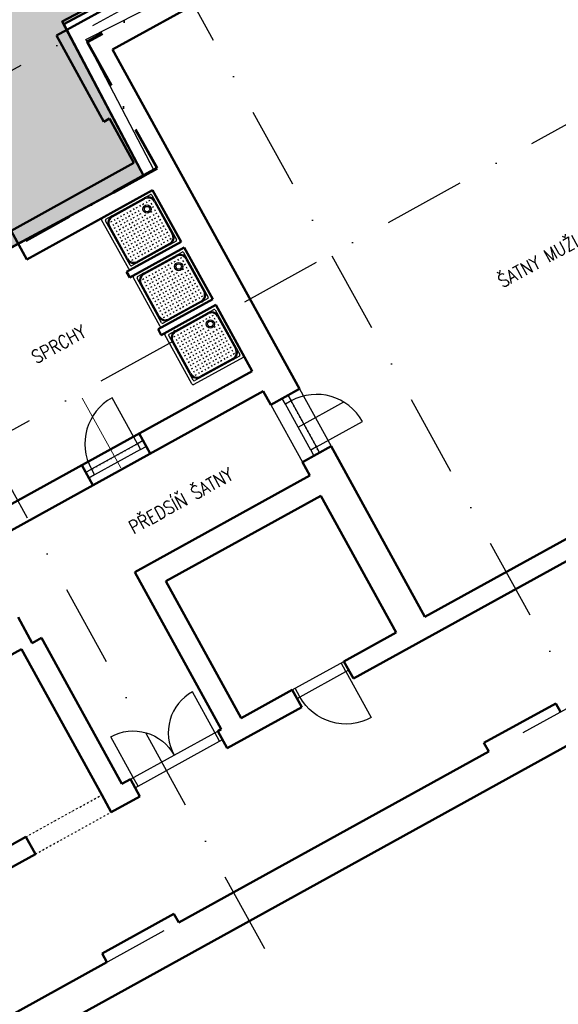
# Model space of a CAD drawing. Header units: millimetres. Extents: x 2886542 to 7567581, y -792623 to 134766.
# Tile 60 of 256: x 4107993 to 4116211, y -412852 to -397846. Entities that reach past the tile are written whole.
import ezdxf

# ---------------------------------------------------------------- set-up
doc = ezdxf.new("R2010")
doc.units = ezdxf.units.MM
for name, pattern in [('DASHDOT', [1, 0.5, -0.25, 0, -0.25]), ('DASHDOTX2', [50.8, 25.4, -12.7, 0, -12.7]), ('DIVIDE', [1.25, 0.5, -0.25, 0, -0.25, 0, -0.25]), ('DOT', [0.25, 0, -0.25])]:
    doc.linetypes.add(name, pattern=pattern)
for name, color, linetype, lineweight in [('CKDVERE_', 7, 'Continuous', 25), ('CKDVERE_OSY', 1, 'Continuous', 18), ('CKDVERE_PRAH', 7, 'Continuous', 25), ('CKDVERE_ZARUBNE_RAM', 5, 'Continuous', 25), ('CKSTENY_PODROVINOU', 7, 'Continuous', 25), ('IN_C_TLUSTA', 5, 'Continuous', 50), ('IN_NS_TLUSTA', 1, 'Continuous', 40)]:
    doc.layers.add(name, color=color, linetype=linetype, lineweight=lineweight)
doc.layers.add('CKDVERE_DORAZ', color=7, linetype='DOT', lineweight=25, plot=False)
for name, color, linetype in [('IN_BP_BOURACI PRACE', 40, 'Continuous'), ('IN_C_CERCHOVANA', 7, 'DIVIDE'), ('IN_C_OSA', 6, 'DASHDOT'), ('IN_TEXT', 7, 'Continuous'), ('IN_VYPLNE OTVORU', 151, 'Continuous'), ('KATASTR', 7, 'Continuous'), ('požárničina', 10, 'Continuous')]:
    doc.layers.add(name, color=color, linetype=linetype)
doc.styles.add('ROMAND', font='romand.shx', dxfattribs={"width": 0.85})
doc.linetypes.add('617A', pattern='A,2,-2,2,-2,2,-6,[146,stn.shx,S=0.1,R=0,X=0,Y=0],-6,2,-2,2,-2', length=30)
doc.dimstyles.new('IP 1_100', dxfattribs={"dimscale": 100, "dimtxt": 2.5, "dimasz": 2, "dimexe": 1, "dimexo": 5, "dimgap": 1, "dimtad": 1, "dimdec": 0, "dimzin": 0, "dimdsep": 46, "dimtxsty": 'ROMAND', "dimblk": 'ARCHTICK', "dimcen": 0.09, "dimdle": 1, "dimclrd": 256, "dimclre": 256, "dimclrt": 7, "dimadec": 0, "dimazin": 0, "dimtfac": 1, "dimtdec": 0, "dimtix": 1, "dimtmove": 2, "dimatfit": 3, "dimldrblk": 'OBLIQUE', "dimfxl": 0, "dimtolj": 1, "dimtzin": 0, "dimarcsym": 0})

# ---------------------------------------------------------------- blocks, each defined once
blk = doc.blocks.new('_ArchTick')
at = {"color": 0, "linetype": 'ByBlock', "const_width": 0.15}
blk.add_lwpolyline([(-0.5, -0.5), (0.5, 0.5)], dxfattribs=at)
blk = doc.blocks.new('nástrojárna')
at = {"color": 250}
for p, q in [((4186699, -609991), (4186699, -609136)), ((4186722, -609114), (4187577, -609114)), ((4186744, -609952), (4186744, -609176)), ((4186761, -609159), (4187537, -609159)), ((4186805, -609231), (4186828, -609231)), ((4186868, -609176), (4187430, -609176)), ((4186872, -609220), (4186872, -609242)), ((4186916, -609231), (4186939, -609231)), ((4186983, -609220), (4186983, -609242)), ((4187026, -609231), (4187050, -609231)), ((4187094, -609220), (4187094, -609242)), ((4187137, -609231), (4187161, -609231)), ((4187205, -609220), (4187205, -609242)), ((4187248, -609231), (4187272, -609231)), ((4187315, -609220), (4187315, -609242)), ((4187359, -609231), (4187383, -609231)), ((4187426, -609220), (4187426, -609242)), ((4187470, -609231), (4187494, -609231)), ((4187554, -609176), (4187554, -609952)), ((4187599, -609136), (4187599, -609991)), ((4186761, -609845), (4186761, -609282)), ((4186805, -609342), (4186828, -609342)), ((4186816, -609275), (4186816, -609298)), ((4186816, -609386), (4186816, -609409)), ((4186860, -609287), (4186884, -609287)), ((4186860, -609397), (4186884, -609397)), ((4186872, -609331), (4186872, -609353)), ((4186916, -609342), (4186939, -609342)), ((4186927, -609275), (4186927, -609298)), ((4186927, -609386), (4186927, -609409)), ((4186971, -609287), (4186995, -609287)), ((4186971, -609397), (4186995, -609397)), ((4186983, -609331), (4186983, -609353)), ((4187026, -609342), (4187050, -609342)), ((4187038, -609275), (4187038, -609298)), ((4187038, -609386), (4187038, -609409)), ((4187082, -609287), (4187106, -609287)), ((4187082, -609397), (4187106, -609397)), ((4187094, -609331), (4187094, -609353)), ((4187137, -609342), (4187161, -609342)), ((4187149, -609275), (4187149, -609298)), ((4187149, -609386), (4187149, -609409)), ((4187193, -609287), (4187216, -609287)), ((4187193, -609397), (4187216, -609397)), ((4187205, -609331), (4187205, -609353)), ((4187248, -609342), (4187272, -609342)), ((4187260, -609275), (4187260, -609298)), ((4187260, -609386), (4187260, -609409)), ((4187304, -609397), (4187327, -609397)), ((4187415, -609397), (4187438, -609397)), ((4187470, -609342), (4187494, -609342)), ((4187482, -609275), (4187482, -609298)), ((4187482, -609386), (4187482, -609409)), ((4187537, -609282), (4187537, -609845)), ((4186805, -609453), (4186828, -609453)), ((4186805, -609564), (4186828, -609564)), ((4186816, -609497), (4186816, -609520)), ((4186860, -609508), (4186884, -609508)), ((4186872, -609442), (4186872, -609464)), ((4186872, -609552), (4186872, -609575)), ((4186916, -609453), (4186939, -609453)), ((4186916, -609564), (4186939, -609564)), ((4186927, -609497), (4186927, -609520)), ((4186971, -609508), (4186995, -609508)), ((4186983, -609442), (4186983, -609464)), ((4186983, -609552), (4186983, -609575)), ((4187026, -609453), (4187050, -609453)), ((4187026, -609564), (4187050, -609564)), ((4187038, -609497), (4187038, -609520)), ((4187082, -609508), (4187106, -609508)), ((4187094, -609442), (4187094, -609464)), ((4187094, -609552), (4187094, -609575)), ((4187137, -609453), (4187161, -609453)), ((4187137, -609564), (4187161, -609564)), ((4187149, -609497), (4187149, -609520)), ((4187193, -609508), (4187216, -609508)), ((4187205, -609442), (4187205, -609464)), ((4187205, -609552), (4187205, -609575)), ((4187248, -609453), (4187272, -609453)), ((4187248, -609564), (4187272, -609564)), ((4187260, -609497), (4187260, -609520)), ((4187304, -609508), (4187327, -609508)), ((4187315, -609442), (4187315, -609464)), ((4187315, -609552), (4187315, -609575)), ((4187359, -609453), (4187383, -609453)), ((4187359, -609564), (4187383, -609564)), ((4187371, -609497), (4187371, -609520)), ((4187415, -609508), (4187438, -609508)), ((4187426, -609442), (4187426, -609464)), ((4187426, -609552), (4187426, -609575)), ((4187470, -609453), (4187494, -609453)), ((4187470, -609564), (4187494, -609564)), ((4187482, -609497), (4187482, -609520)), ((4186805, -609675), (4186828, -609675)), ((4186816, -609608), (4186816, -609630)), ((4186860, -609619), (4186884, -609619)), ((4186872, -609663), (4186872, -609686)), ((4186916, -609675), (4186939, -609675)), ((4186927, -609608), (4186927, -609630)), ((4186971, -609619), (4186995, -609619)), ((4186983, -609663), (4186983, -609686)), ((4187026, -609675), (4187050, -609675)), ((4187038, -609608), (4187038, -609630)), ((4187082, -609619), (4187106, -609619)), ((4187094, -609663), (4187094, -609686)), ((4187137, -609675), (4187161, -609675)), ((4187149, -609608), (4187149, -609630)), ((4187193, -609619), (4187216, -609619)), ((4187205, -609663), (4187205, -609686)), ((4187248, -609675), (4187272, -609675)), ((4187260, -609608), (4187260, -609630)), ((4187304, -609619), (4187327, -609619)), ((4187315, -609663), (4187315, -609686)), ((4187359, -609675), (4187383, -609675)), ((4187371, -609608), (4187371, -609630)), ((4187415, -609619), (4187438, -609619)), ((4187426, -609663), (4187426, -609686)), ((4187470, -609675), (4187494, -609675)), ((4187482, -609608), (4187482, -609630)), ((4186805, -609786), (4186828, -609786)), ((4186816, -609719), (4186816, -609741)), ((4186816, -609830), (4186816, -609852)), ((4186860, -609730), (4186884, -609730)), ((4186860, -609841), (4186884, -609841)), ((4186872, -609774), (4186872, -609797)), ((4186916, -609786), (4186939, -609786)), ((4186927, -609719), (4186927, -609741)), ((4186927, -609830), (4186927, -609852)), ((4186971, -609730), (4186995, -609730)), ((4186971, -609841), (4186995, -609841)), ((4186983, -609774), (4186983, -609797)), ((4187026, -609786), (4187050, -609786)), ((4187038, -609719), (4187038, -609741)), ((4187038, -609830), (4187038, -609852)), ((4187082, -609730), (4187106, -609730)), ((4187082, -609841), (4187106, -609841)), ((4187094, -609774), (4187094, -609797)), ((4187137, -609786), (4187161, -609786)), ((4187149, -609719), (4187149, -609741)), ((4187149, -609830), (4187149, -609852)), ((4187193, -609730), (4187216, -609730)), ((4187193, -609841), (4187216, -609841)), ((4187205, -609774), (4187205, -609797)), ((4187248, -609786), (4187272, -609786)), ((4187260, -609719), (4187260, -609741)), ((4187260, -609830), (4187260, -609852)), ((4187304, -609730), (4187327, -609730)), ((4187304, -609841), (4187327, -609841)), ((4187315, -609774), (4187315, -609797)), ((4187359, -609786), (4187383, -609786)), ((4187371, -609719), (4187371, -609741)), ((4187371, -609830), (4187371, -609852)), ((4187415, -609730), (4187438, -609730)), ((4187415, -609841), (4187438, -609841)), ((4187426, -609774), (4187426, -609797)), ((4187470, -609786), (4187494, -609786)), ((4187482, -609719), (4187482, -609741)), ((4187482, -609830), (4187482, -609852)), ((4187577, -610014), (4186722, -610014)), ((4187537, -609969), (4186761, -609969)), ((4186805, -609896), (4186828, -609896)), ((4187430, -609952), (4186868, -609952)), ((4186872, -609885), (4186872, -609908)), ((4186916, -609896), (4186939, -609896)), ((4186983, -609885), (4186983, -609908)), ((4187026, -609896), (4187050, -609896)), ((4187094, -609885), (4187094, -609908)), ((4187137, -609896), (4187161, -609896)), ((4187205, -609885), (4187205, -609908)), ((4187248, -609896), (4187272, -609896)), ((4187315, -609885), (4187315, -609908)), ((4187359, -609896), (4187383, -609896)), ((4187426, -609885), (4187426, -609908)), ((4187470, -609896), (4187494, -609896)), ((4186699, -610991), (4186699, -610136)), ((4186722, -610114), (4187577, -610114)), ((4186761, -610159), (4187537, -610159)), ((4187599, -610136), (4187599, -610991)), ((4186744, -610952), (4186744, -610176)), ((4186761, -610845), (4186761, -610282)), ((4186805, -610231), (4186828, -610231)), ((4186816, -610275), (4186816, -610298)), ((4186860, -610287), (4186884, -610287)), ((4186868, -610176), (4187430, -610176)), ((4186872, -610220), (4186872, -610242)), ((4186916, -610231), (4186939, -610231)), ((4186927, -610275), (4186927, -610298)), ((4186971, -610287), (4186995, -610287)), ((4186983, -610220), (4186983, -610242)), ((4187026, -610231), (4187050, -610231)), ((4187038, -610275), (4187038, -610298)), ((4187082, -610287), (4187106, -610287)), ((4187094, -610220), (4187094, -610242)), ((4187137, -610231), (4187161, -610231)), ((4187149, -610275), (4187149, -610298)), ((4187193, -610287), (4187216, -610287)), ((4187205, -610220), (4187205, -610242)), ((4187248, -610231), (4187272, -610231)), ((4187260, -610275), (4187260, -610298)), ((4187315, -610220), (4187315, -610242)), ((4187359, -610231), (4187383, -610231)), ((4187426, -610220), (4187426, -610242)), ((4187470, -610231), (4187494, -610231)), ((4187482, -610275), (4187482, -610298)), ((4187537, -610282), (4187537, -610845)), ((4187554, -610176), (4187554, -610952)), ((4186805, -610342), (4186828, -610342)), ((4186805, -610453), (4186828, -610453)), ((4186816, -610386), (4186816, -610409)), ((4186860, -610397), (4186884, -610397)), ((4186872, -610331), (4186872, -610353)), ((4186872, -610442), (4186872, -610464)), ((4186916, -610342), (4186939, -610342)), ((4186916, -610453), (4186939, -610453)), ((4186927, -610386), (4186927, -610409)), ((4186971, -610397), (4186995, -610397)), ((4186983, -610331), (4186983, -610353)), ((4186983, -610442), (4186983, -610464)), ((4187026, -610342), (4187050, -610342)), ((4187026, -610453), (4187050, -610453)), ((4187038, -610386), (4187038, -610409)), ((4187082, -610397), (4187106, -610397)), ((4187094, -610331), (4187094, -610353)), ((4187094, -610442), (4187094, -610464)), ((4187137, -610342), (4187161, -610342)), ((4187137, -610453), (4187161, -610453)), ((4187149, -610386), (4187149, -610409)), ((4187193, -610397), (4187216, -610397)), ((4187205, -610331), (4187205, -610353)), ((4187205, -610442), (4187205, -610464)), ((4187248, -610342), (4187272, -610342)), ((4187248, -610453), (4187272, -610453)), ((4187260, -610386), (4187260, -610409)), ((4187304, -610397), (4187327, -610397)), ((4187315, -610442), (4187315, -610464)), ((4187359, -610453), (4187383, -610453)), ((4187415, -610397), (4187438, -610397)), ((4187426, -610442), (4187426, -610464)), ((4187470, -610342), (4187494, -610342)), ((4187470, -610453), (4187494, -610453)), ((4187482, -610386), (4187482, -610409)), ((4186805, -610564), (4186828, -610564)), ((4186816, -610497), (4186816, -610520)), ((4186816, -610608), (4186816, -610630)), ((4186860, -610508), (4186884, -610508)), ((4186872, -610552), (4186872, -610575)), ((4186916, -610564), (4186939, -610564)), ((4186927, -610497), (4186927, -610520)), ((4186927, -610608), (4186927, -610630)), ((4186971, -610508), (4186995, -610508)), ((4186983, -610552), (4186983, -610575)), ((4187026, -610564), (4187050, -610564)), ((4187038, -610497), (4187038, -610520)), ((4187038, -610608), (4187038, -610630)), ((4187082, -610508), (4187106, -610508)), ((4187094, -610552), (4187094, -610575)), ((4187137, -610564), (4187161, -610564)), ((4187149, -610497), (4187149, -610520)), ((4187149, -610608), (4187149, -610630)), ((4187193, -610508), (4187216, -610508)), ((4187205, -610552), (4187205, -610575)), ((4187248, -610564), (4187272, -610564)), ((4187260, -610497), (4187260, -610520)), ((4187260, -610608), (4187260, -610630)), ((4187304, -610508), (4187327, -610508)), ((4187315, -610552), (4187315, -610575)), ((4187359, -610564), (4187383, -610564)), ((4187371, -610497), (4187371, -610520)), ((4187371, -610608), (4187371, -610630)), ((4187415, -610508), (4187438, -610508)), ((4187426, -610552), (4187426, -610575)), ((4187470, -610564), (4187494, -610564)), ((4187482, -610497), (4187482, -610520)), ((4187482, -610608), (4187482, -610630)), ((4186805, -610675), (4186828, -610675)), ((4186816, -610719), (4186816, -610741)), ((4186860, -610619), (4186884, -610619)), ((4186860, -610730), (4186884, -610730)), ((4186872, -610663), (4186872, -610686)), ((4186916, -610675), (4186939, -610675)), ((4186927, -610719), (4186927, -610741)), ((4186971, -610619), (4186995, -610619)), ((4186971, -610730), (4186995, -610730)), ((4186983, -610663), (4186983, -610686)), ((4187026, -610675), (4187050, -610675)), ((4187038, -610719), (4187038, -610741)), ((4187082, -610619), (4187106, -610619)), ((4187082, -610730), (4187106, -610730)), ((4187094, -610663), (4187094, -610686)), ((4187137, -610675), (4187161, -610675)), ((4187149, -610719), (4187149, -610741)), ((4187193, -610619), (4187216, -610619)), ((4187193, -610730), (4187216, -610730)), ((4187205, -610663), (4187205, -610686)), ((4187248, -610675), (4187272, -610675)), ((4187260, -610719), (4187260, -610741)), ((4187304, -610619), (4187327, -610619)), ((4187304, -610730), (4187327, -610730)), ((4187315, -610663), (4187315, -610686)), ((4187359, -610675), (4187383, -610675)), ((4187371, -610719), (4187371, -610741)), ((4187415, -610619), (4187438, -610619)), ((4187415, -610730), (4187438, -610730)), ((4187426, -610663), (4187426, -610686)), ((4187470, -610675), (4187494, -610675)), ((4187482, -610719), (4187482, -610741)), ((4186805, -610786), (4186828, -610786)), ((4186805, -610896), (4186828, -610896)), ((4186816, -610830), (4186816, -610852)), ((4186860, -610841), (4186884, -610841)), ((4186872, -610774), (4186872, -610797)), ((4186872, -610885), (4186872, -610908)), ((4186916, -610786), (4186939, -610786)), ((4186916, -610896), (4186939, -610896)), ((4186927, -610830), (4186927, -610852)), ((4186971, -610841), (4186995, -610841)), ((4186983, -610774), (4186983, -610797)), ((4186983, -610885), (4186983, -610908)), ((4187026, -610786), (4187050, -610786)), ((4187026, -610896), (4187050, -610896)), ((4187038, -610830), (4187038, -610852)), ((4187082, -610841), (4187106, -610841)), ((4187094, -610774), (4187094, -610797)), ((4187094, -610885), (4187094, -610908)), ((4187137, -610786), (4187161, -610786)), ((4187137, -610896), (4187161, -610896)), ((4187149, -610830), (4187149, -610852)), ((4187193, -610841), (4187216, -610841)), ((4187205, -610774), (4187205, -610797)), ((4187205, -610885), (4187205, -610908)), ((4187248, -610786), (4187272, -610786)), ((4187248, -610896), (4187272, -610896)), ((4187260, -610830), (4187260, -610852)), ((4187304, -610841), (4187327, -610841)), ((4187315, -610774), (4187315, -610797)), ((4187315, -610885), (4187315, -610908)), ((4187359, -610786), (4187383, -610786)), ((4187359, -610896), (4187383, -610896)), ((4187371, -610830), (4187371, -610852)), ((4187415, -610841), (4187438, -610841)), ((4187426, -610774), (4187426, -610797)), ((4187426, -610885), (4187426, -610908)), ((4187470, -610786), (4187494, -610786)), ((4187470, -610896), (4187494, -610896)), ((4187482, -610830), (4187482, -610852)), ((4187577, -611014), (4186722, -611014)), ((4187537, -610969), (4186761, -610969)), ((4187430, -610952), (4186868, -610952)), ((4186699, -611991), (4186699, -611136)), ((4186722, -611114), (4187577, -611114)), ((4186744, -611952), (4186744, -611176)), ((4186761, -611159), (4187537, -611159)), ((4186868, -611176), (4187430, -611176)), ((4187554, -611176), (4187554, -611952)), ((4187599, -611136), (4187599, -611991)), ((4186761, -611845), (4186761, -611282)), ((4186805, -611231), (4186828, -611231)), ((4186805, -611342), (4186828, -611342)), ((4186816, -611275), (4186816, -611298)), ((4186860, -611287), (4186884, -611287)), ((4186872, -611220), (4186872, -611242)), ((4186872, -611331), (4186872, -611353)), ((4186916, -611231), (4186939, -611231)), ((4186916, -611342), (4186939, -611342)), ((4186927, -611275), (4186927, -611298)), ((4186971, -611287), (4186995, -611287)), ((4186983, -611220), (4186983, -611242)), ((4186983, -611331), (4186983, -611353)), ((4187026, -611231), (4187050, -611231)), ((4187026, -611342), (4187050, -611342)), ((4187038, -611275), (4187038, -611298)), ((4187082, -611287), (4187106, -611287)), ((4187094, -611220), (4187094, -611242)), ((4187094, -611331), (4187094, -611353)), ((4187137, -611231), (4187161, -611231)), ((4187137, -611342), (4187161, -611342)), ((4187149, -611275), (4187149, -611298)), ((4187193, -611287), (4187216, -611287)), ((4187205, -611220), (4187205, -611242)), ((4187205, -611331), (4187205, -611353)), ((4187248, -611231), (4187272, -611231)), ((4187248, -611342), (4187272, -611342)), ((4187260, -611275), (4187260, -611298)), ((4187315, -611220), (4187315, -611242)), ((4187359, -611231), (4187383, -611231)), ((4187426, -611220), (4187426, -611242)), ((4187470, -611231), (4187494, -611231)), ((4187470, -611342), (4187494, -611342)), ((4187482, -611275), (4187482, -611298)), ((4187537, -611282), (4187537, -611845)), ((4186805, -611453), (4186828, -611453)), ((4186816, -611386), (4186816, -611409)), ((4186816, -611497), (4186816, -611520)), ((4186860, -611397), (4186884, -611397)), ((4186860, -611508), (4186884, -611508)), ((4186872, -611442), (4186872, -611464)), ((4186916, -611453), (4186939, -611453)), ((4186927, -611386), (4186927, -611409)), ((4186927, -611497), (4186927, -611520)), ((4186971, -611397), (4186995, -611397)), ((4186971, -611508), (4186995, -611508)), ((4186983, -611442), (4186983, -611464)), ((4187026, -611453), (4187050, -611453)), ((4187038, -611386), (4187038, -611409)), ((4187038, -611497), (4187038, -611520)), ((4187082, -611397), (4187106, -611397)), ((4187082, -611508), (4187106, -611508)), ((4187094, -611442), (4187094, -611464)), ((4187137, -611453), (4187161, -611453)), ((4187149, -611386), (4187149, -611409)), ((4187149, -611497), (4187149, -611520)), ((4187193, -611397), (4187216, -611397)), ((4187193, -611508), (4187216, -611508)), ((4187205, -611442), (4187205, -611464)), ((4187248, -611453), (4187272, -611453)), ((4187260, -611386), (4187260, -611409)), ((4187260, -611497), (4187260, -611520)), ((4187304, -611397), (4187327, -611397)), ((4187304, -611508), (4187327, -611508)), ((4187315, -611442), (4187315, -611464)), ((4187359, -611453), (4187383, -611453)), ((4187371, -611497), (4187371, -611520)), ((4187415, -611397), (4187438, -611397)), ((4187415, -611508), (4187438, -611508)), ((4187426, -611442), (4187426, -611464)), ((4187470, -611453), (4187494, -611453)), ((4187482, -611386), (4187482, -611409)), ((4187482, -611497), (4187482, -611520)), ((4186805, -611564), (4186828, -611564)), ((4186816, -611608), (4186816, -611630)), ((4186860, -611619), (4186884, -611619)), ((4186872, -611552), (4186872, -611575)), ((4186872, -611663), (4186872, -611686)), ((4186916, -611564), (4186939, -611564)), ((4186927, -611608), (4186927, -611630)), ((4186971, -611619), (4186995, -611619)), ((4186983, -611552), (4186983, -611575)), ((4186983, -611663), (4186983, -611686)), ((4187026, -611564), (4187050, -611564)), ((4187038, -611608), (4187038, -611630)), ((4187082, -611619), (4187106, -611619)), ((4187094, -611552), (4187094, -611575)), ((4187094, -611663), (4187094, -611686)), ((4187137, -611564), (4187161, -611564)), ((4187149, -611608), (4187149, -611630)), ((4187193, -611619), (4187216, -611619)), ((4187205, -611552), (4187205, -611575)), ((4187205, -611663), (4187205, -611686)), ((4187248, -611564), (4187272, -611564)), ((4187260, -611608), (4187260, -611630)), ((4187304, -611619), (4187327, -611619)), ((4187315, -611552), (4187315, -611575)), ((4187315, -611663), (4187315, -611686)), ((4187359, -611564), (4187383, -611564)), ((4187371, -611608), (4187371, -611630)), ((4187415, -611619), (4187438, -611619)), ((4187426, -611552), (4187426, -611575)), ((4187426, -611663), (4187426, -611686)), ((4187470, -611564), (4187494, -611564)), ((4187482, -611608), (4187482, -611630)), ((4186805, -611675), (4186828, -611675)), ((4186805, -611786), (4186828, -611786)), ((4186816, -611719), (4186816, -611741)), ((4186860, -611730), (4186884, -611730)), ((4186872, -611774), (4186872, -611797)), ((4186916, -611675), (4186939, -611675)), ((4186916, -611786), (4186939, -611786)), ((4186927, -611719), (4186927, -611741)), ((4186971, -611730), (4186995, -611730)), ((4186983, -611774), (4186983, -611797)), ((4187026, -611675), (4187050, -611675)), ((4187026, -611786), (4187050, -611786)), ((4187038, -611719), (4187038, -611741)), ((4187082, -611730), (4187106, -611730)), ((4187094, -611774), (4187094, -611797)), ((4187137, -611675), (4187161, -611675)), ((4187137, -611786), (4187161, -611786)), ((4187149, -611719), (4187149, -611741)), ((4187193, -611730), (4187216, -611730)), ((4187205, -611774), (4187205, -611797)), ((4187248, -611675), (4187272, -611675)), ((4187248, -611786), (4187272, -611786)), ((4187260, -611719), (4187260, -611741)), ((4187304, -611730), (4187327, -611730)), ((4187315, -611774), (4187315, -611797)), ((4187359, -611675), (4187383, -611675)), ((4187359, -611786), (4187383, -611786)), ((4187371, -611719), (4187371, -611741)), ((4187415, -611730), (4187438, -611730)), ((4187426, -611774), (4187426, -611797)), ((4187470, -611675), (4187494, -611675)), ((4187470, -611786), (4187494, -611786)), ((4187482, -611719), (4187482, -611741)), ((4186805, -611896), (4186828, -611896)), ((4186816, -611830), (4186816, -611852)), ((4186860, -611841), (4186884, -611841)), ((4187430, -611952), (4186868, -611952)), ((4186872, -611885), (4186872, -611908)), ((4186916, -611896), (4186939, -611896)), ((4186927, -611830), (4186927, -611852)), ((4186971, -611841), (4186995, -611841)), ((4186983, -611885), (4186983, -611908)), ((4187026, -611896), (4187050, -611896)), ((4187038, -611830), (4187038, -611852)), ((4187082, -611841), (4187106, -611841)), ((4187094, -611885), (4187094, -611908)), ((4187137, -611896), (4187161, -611896)), ((4187149, -611830), (4187149, -611852)), ((4187193, -611841), (4187216, -611841)), ((4187205, -611885), (4187205, -611908)), ((4187248, -611896), (4187272, -611896)), ((4187260, -611830), (4187260, -611852)), ((4187304, -611841), (4187327, -611841)), ((4187315, -611885), (4187315, -611908)), ((4187359, -611896), (4187383, -611896)), ((4187371, -611830), (4187371, -611852)), ((4187415, -611841), (4187438, -611841)), ((4187426, -611885), (4187426, -611908)), ((4187470, -611896), (4187494, -611896)), ((4187482, -611830), (4187482, -611852)), ((4187577, -612014), (4186722, -612014)), ((4187537, -611969), (4186761, -611969))]:
    blk.add_line(p, q, dxfattribs=at)
for centre, radius in [((4187385, -609327), 63), ((4187385, -609327), 41.2), ((4187385, -610327), 63), ((4187385, -610327), 41.2), ((4187385, -611327), 63), ((4187385, -611327), 41.2)]:
    blk.add_circle(centre, radius, dxfattribs=at)
for centre, radius, start, end in [((4186722, -609136), 22.5, 90, 180), ((4186868, -609282), 124, 90, 180), ((4186761, -609176), 16.9, 90, 180), ((4186868, -609282), 107, 90, 180), ((4187430, -609282), 124, 0, 90), ((4187430, -609282), 107, 0, 90), ((4187537, -609176), 16.9, 0, 90), ((4187577, -609136), 22.5, 0, 90), ((4186868, -609845), 124, 180, 270), ((4186868, -609845), 107, 180, 270), ((4187430, -609845), 124, 270, 0), ((4187430, -609845), 107, 270, 0), ((4186722, -609991), 22.5, 180, 270), ((4186761, -609952), 16.9, 180, 270), ((4187537, -609952), 16.9, 270, 0), ((4187577, -609991), 22.5, 270, 0), ((4186722, -610136), 22.5, 90, 180), ((4186868, -610282), 124, 90, 180), ((4186761, -610176), 16.9, 90, 180), ((4187430, -610282), 124, 0, 90), ((4187537, -610176), 16.9, 0, 90), ((4187577, -610136), 22.5, 0, 90), ((4186868, -610282), 107, 90, 180), ((4187430, -610282), 107, 0, 90), ((4186868, -610845), 124, 180, 270), ((4186868, -610845), 107, 180, 270), ((4187430, -610845), 124, 270, 0), ((4187430, -610845), 107, 270, 0), ((4186722, -610991), 22.5, 180, 270), ((4186761, -610952), 16.9, 180, 270), ((4187537, -610952), 16.9, 270, 0), ((4187577, -610991), 22.5, 270, 0), ((4186722, -611136), 22.5, 90, 180), ((4186868, -611282), 124, 90, 180), ((4186761, -611176), 16.9, 90, 180), ((4186868, -611282), 107, 90, 180), ((4187430, -611282), 124, 0, 90), ((4187430, -611282), 107, 0, 90), ((4187537, -611176), 16.9, 0, 90), ((4187577, -611136), 22.5, 0, 90), ((4186868, -611845), 124, 180, 270), ((4186761, -611952), 16.9, 180, 270), ((4186868, -611845), 107, 180, 270), ((4187430, -611845), 124, 270, 0), ((4187430, -611845), 107, 270, 0), ((4187537, -611952), 16.9, 270, 0), ((4186722, -611991), 22.5, 180, 270), ((4187577, -611991), 22.5, 270, 0)]:
    blk.add_arc(centre, radius, start, end, dxfattribs=at)
at = {"layer": 'CKDVERE_', "color": 250, "ltscale": 250}
for p, q in [((4185529, -612389), (4185529, -611589)), ((4187799, -613349), (4188599, -613349)), ((4187899, -613749), (4188699, -613749))]:
    blk.add_line(p, q, dxfattribs=at)
for centre, start, end in [((4185529, -612389), 90, 180), ((4187899, -613749), 0, 90)]:
    blk.add_arc(centre, 800, start, end, dxfattribs=at)
at = {"layer": 'CKDVERE_DORAZ', "color": 250, "ltscale": 250}
for p, q in [((4185629, -612389), (4184629, -612389)), ((4187899, -613849), (4187899, -612849))]:
    blk.add_line(p, q, dxfattribs=at)
at = {"layer": 'CKDVERE_OSY', "color": 250, "ltscale": 250}
blk.add_line((4185129, -611373), (4185129, -612589), dxfattribs=at)
at = {"layer": 'CKDVERE_PRAH', "color": 250, "ltscale": 250}
for p, q in [((4185529, -612389), (4184729, -612389)), ((4185529, -612489), (4184729, -612489)), ((4187799, -613749), (4187799, -612949)), ((4187899, -613749), (4187899, -612949))]:
    blk.add_line(p, q, dxfattribs=at)
at = {"layer": 'CKDVERE_ZARUBNE_RAM', "color": 250, "ltscale": 250}
for p, q in [((4184629, -612389), (4184729, -612389)), ((4184629, -612489), (4184629, -612389)), ((4184729, -612389), (4184729, -612489)), ((4185629, -612389), (4185529, -612389)), ((4185529, -612389), (4185529, -612489)), ((4185629, -612489), (4185629, -612389)), ((4184729, -612489), (4184629, -612489)), ((4185529, -612489), (4185629, -612489)), ((4187799, -612949), (4187799, -612849)), ((4187799, -612849), (4187899, -612849)), ((4187899, -612849), (4187899, -612949)), ((4187899, -612949), (4187799, -612949)), ((4187899, -613749), (4187799, -613749)), ((4187799, -613749), (4187799, -613849)), ((4187899, -613849), (4187899, -613749)), ((4187799, -613849), (4187899, -613849))]:
    blk.add_line(p, q, dxfattribs=at)
at = {"layer": 'CKSTENY_PODROVINOU', "color": 250, "ltscale": 250}
for p, q in [((4185629, -612264), (4184629, -612264)), ((4185629, -612614), (4184629, -612614)), ((4187599, -612849), (4187599, -613849)), ((4188099, -612849), (4188099, -613849))]:
    blk.add_line(p, q, dxfattribs=at)
at = {"layer": 'IN_C_CERCHOVANA', "color": 250, "ltscale": 50}
for p, q in [((4181149, -616814), (4182469, -616814)), ((4181149, -617114), (4182469, -617114))]:
    blk.add_line(p, q, dxfattribs=at)
at = {"layer": 'IN_C_OSA', "color": 250, "ltscale": 2500}
for p, q in [((4183514, -620070), (4183514, -594801)), ((4189514, -620070), (4189514, -594801)), ((4135508, -606479), (4196081, -606479)), ((4135508, -611284), (4196081, -611284)), ((4163557, -619084), (4196081, -619084))]:
    blk.add_line(p, q, dxfattribs=at)
at = {"layer": 'IN_C_TLUSTA', "color": 250}
for p, q in [((4187449, -607844), (4187449, -606344)), ((4187449, -606344), (4188799, -606344)), ((4188099, -609114), (4188099, -606944)), ((4188099, -606944), (4190899, -606944)), ((4187449, -607844), (4187549, -607844)), ((4187549, -608614), (4187549, -607844)), ((4185409, -608614), (4185409, -609114)), ((4185409, -608614), (4187549, -608614)), ((4185409, -609114), (4187599, -609114)), ((4187599, -609114), (4187599, -610014)), ((4188099, -609114), (4188099, -612849)), ((4187599, -610014), (4186649, -610014)), ((4186649, -610014), (4186649, -610114)), ((4186649, -610114), (4187599, -610114)), ((4187599, -610114), (4187599, -611014)), ((4187599, -611014), (4186649, -611014)), ((4186649, -611014), (4186649, -611114)), ((4186649, -611114), (4187599, -611114)), ((4187599, -611114), (4187599, -612264)), ((4182659, -612264), (4187599, -612264)), ((4182659, -612614), (4187599, -612614)), ((4187599, -612614), (4187599, -612849)), ((4182659, -613824), (4182659, -614274)), ((4187599, -613849), (4187599, -614084)), ((4188099, -613849), (4188099, -616814)), ((4184549, -614084), (4187599, -614084)), ((4184549, -614084), (4184549, -616814)), ((4176034, -614274), (4182469, -614274)), ((4182469, -614274), (4182469, -616814)), ((4182659, -614274), (4182819, -614274)), ((4182819, -614274), (4182819, -616814)), ((4184899, -614434), (4187599, -614434)), ((4184899, -614434), (4184899, -616814)), ((4187599, -614434), (4187599, -616814)), ((4176034, -616814), (4181149, -616814)), ((4181149, -617114), (4181149, -616814)), ((4182469, -617114), (4182469, -616814)), ((4182969, -616814), (4182819, -616814)), ((4182969, -617114), (4182969, -616814)), ((4184489, -617114), (4184489, -616814)), ((4184489, -616814), (4184549, -616814)), ((4184899, -616814), (4185789, -616814)), ((4185789, -617114), (4185789, -616814)), ((4186689, -617114), (4186689, -616814)), ((4186689, -616814), (4187599, -616814)), ((4188099, -616814), (4195099, -616814)), ((4181149, -617114), (4166529, -617114)), ((4182969, -617114), (4182469, -617114)), ((4184489, -617114), (4185789, -617114)), ((4186689, -617114), (4195789, -617114)), ((4181309, -618934), (4182559, -618934)), ((4181309, -618934), (4181309, -619084)), ((4182559, -618934), (4182559, -619084)), ((4187959, -618934), (4189209, -618934)), ((4187959, -618934), (4187959, -619084)), ((4189209, -618934), (4189209, -619084)), ((4175909, -619084), (4181309, -619084)), ((4182559, -619084), (4187959, -619084)), ((4170489, -619584), (4200246, -619584))]:
    blk.add_line(p, q, dxfattribs=at)
at = {"layer": 'IN_C_TLUSTA', "color": 250, "ltscale": 250}
for p, q in [((4184629, -612614), (4184629, -612264)), ((4185629, -612614), (4185629, -612264)), ((4187599, -612849), (4188099, -612849)), ((4187599, -613849), (4188099, -613849)), ((4187599, -613849), (4187599, -614084))]:
    blk.add_line(p, q, dxfattribs=at)
at = {"layer": 'IN_VYPLNE OTVORU', "color": 250}
for p, q in [((4182969, -616814), (4184489, -616814)), ((4183019, -616964), (4183019, -616814)), ((4184439, -616964), (4184439, -616814)), ((4185789, -616814), (4186689, -616814)), ((4185839, -616964), (4185839, -616814)), ((4186639, -616964), (4186639, -616814)), ((4182969, -616964), (4184489, -616964)), ((4185789, -616964), (4186689, -616964))]:
    blk.add_line(p, q, dxfattribs=at)
for points in [[(4183019, -616814), (4183019, -616104, -0.414214), (4183729, -616814)], [(4184439, -616814), (4184439, -616104, 0.414214), (4183729, -616814)], [(4186639, -616964), (4186639, -617764, -0.414214), (4185839, -616964)]]:
    blk.add_lwpolyline(points, format="xyb", dxfattribs=at)
at = {"layer": 'požárničina', "linetype": 'DASHDOTX2', "lineweight": 60, "ltscale": 30}
for p, q in [((4195700, -606654), (4187818, -606654)), ((4187818, -606654), (4187818, -608856)), ((4187818, -608856), (4162866, -608856))]:
    blk.add_line(p, q, dxfattribs=at)
at = {"layer": 'IN_TEXT', "color": 250, "char_height": 200, "width": 2497.38, "attachment_point": 7, "style": 'ROMAND'}
for s, insert in [('{\\C0;SPRCHY}', (4184763, -610582)), ('{\\C0;ŠATNY MUŽI}', (4191552, -613002)), ('{\\C0;PŘEDSÍŇ ŠATNY}', (4184811, -613569))]:
    blk.add_mtext(s, dxfattribs=dict(at, insert=insert))

msp = doc.modelspace()

# ---------------------------------------------------------------- hatches: boundary and pattern name
at = {"layer": 'požárničina', "linetype": 'Continuous', "lineweight": 50}
msp.add_hatch(color=253, dxfattribs=at).paths.add_polyline_path([(4109887.3, -400228.7), (4108664.5, -397913.3), (4115859.9, -394061.3), (4111429.4, -386112.6), (4059012.7, -415000.5), (4066181.9, -428392.2), (4069056.2, -433761.2), (4079494.5, -428173.1), (4094261.6, -420267.5), (4089405, -411195.7)])

# ---------------------------------------------------------------- linework, layer by layer
at = {"layer": 'IN_BP_BOURACI PRACE', "linetype": '617A', "lineweight": 50, "ltscale": 100}
msp.add_line((4109888, -400230.1), (4108664.5, -397913.3), dxfattribs=at)
msp.add_lwpolyline([(4101898, -391123), (4111258.5, -386260.2), (4115859.9, -394061.3), (4108643, -397872.7), (4109888, -400230.1), (4107408.4, -401563.5), (4106248.5, -399017.2), (4103589.2, -400660.6), (4102065.4, -398194.9), (4104781.2, -396516.5), (4101898, -391123)], close=True, dxfattribs=at)
at = {"layer": 'IN_NS_TLUSTA'}
msp.add_lwpolyline([(4059012.7, -415000.5), (4066181.9, -428392.2), (4069056.2, -433761.2), (4079494.5, -428173.1), (4094261.6, -420267.5), (4089405, -411195.7), (4109887.3, -400228.7), (4108664.5, -397913.3), (4115859.9, -394061.3), (4111429.4, -386112.6)], close=True, dxfattribs=at)
at = {"layer": 'KATASTR', "color": 7, "lineweight": 50}
for p, q in [((4108664.5, -397913.3), (4115840.9, -394071.4)), ((4089405, -411195.7), (4109888, -400230.1))]:
    msp.add_line(p, q, dxfattribs=at)
at = {"layer": 'KATASTR'}
for p, q in [((4109004.4, -398148.4), (4116097.4, -394503.2)), ((4110044.1, -400144.3), (4109004.4, -398148.4)), ((4092197.6, -409753.4), (4110044.1, -400144.3))]:
    msp.add_line(p, q, dxfattribs=at)

# ---------------------------------------------------------------- block references
at = {"layer": 'požárničina', "color": 1, "linetype": 'Continuous', "lineweight": 50, "rotation": 28.85998199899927}
msp.add_blockref('nástrojárna', (148512.4, -1888211), dxfattribs=at)

# ---------------------------------------------------------------- leaders
at = {"layer": 'IN_TEXT'}
msp.add_leader([(4089805.5, -404723.9), (4105052.5, -424824), (4119627.8, -424824)], dimstyle='IP 1_100', override={"dimasz": 35, "dimtad": 0}, dxfattribs=at)

doc.saveas('drawing.dxf')
